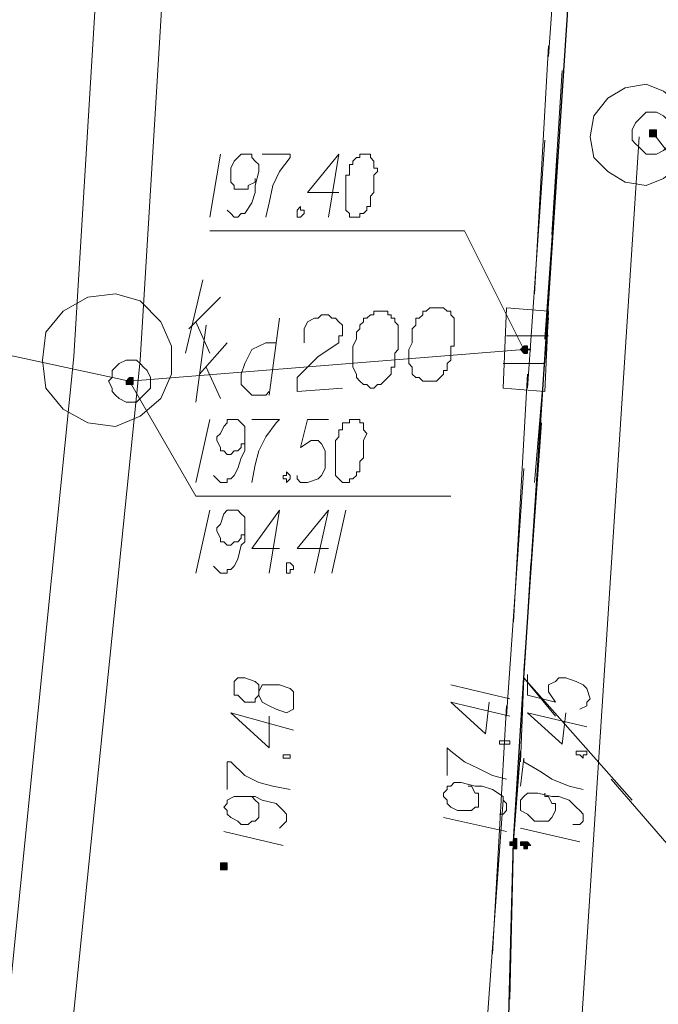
# Model space of a CAD drawing. Header units: metres. Extents: x 7431553 to 7432401, y 5544342 to 5544539.
# Tile 38 of 180: x 7432083.48 to 7432091.23, y 5544463.02 to 5544474.96. Entities that reach past the tile are written whole.
import ezdxf

# ---------------------------------------------------------------- set-up
doc = ezdxf.new("R2010")
doc.units = ezdxf.units.M
doc.header["$MEASUREMENT"] = 0
doc.layers.add('BG-PR90-PB-PZT-PZT01_2026_04_14$0$MAPA DCP', color=7, linetype='Continuous', lineweight=0)
doc.layers.add('PRIMETECH_XREF', color=7, linetype='Continuous', lineweight=5)

# ---------------------------------------------------------------- blocks, each defined once
blk = doc.blocks.new('BG-PR90-PB-PZT-PZT01_2026_04_14$0$Naddrwiną2025_v2klauzulap')
at = {"layer": 'BG-PR90-PB-PZT-PZT01_2026_04_14$0$MAPA DCP', "linetype": 'Continuous', "lineweight": 0, "true_color": 0x9a3300, "transparency": 33554559}
for points in [[(7431688.761, 5544505.335), (7431688.761, 5544505.335), (7431688.803, 5544505.335), (7431688.803, 5544505.335), (7431688.803, 5544505.335), (7431688.803, 5544505.377), (7431688.803, 5544505.377), (7431688.803, 5544505.377), (7431688.803, 5544505.377), (7431688.803, 5544505.419), (7431688.803, 5544505.419), (7431688.761, 5544505.419), (7431688.761, 5544505.419), (7431688.761, 5544505.419), (7431688.761, 5544505.419), (7431688.718, 5544505.419), (7431688.718, 5544505.377), (7431688.718, 5544505.377), (7431688.718, 5544505.377), (7431688.718, 5544505.377), (7431688.718, 5544505.335), (7431688.718, 5544505.335)], [(7431691.385, 5544503.768), (7431691.385, 5544503.768), (7431691.428, 5544503.811), (7431691.428, 5544503.811), (7431691.428, 5544503.811), (7431691.428, 5544503.811), (7431691.428, 5544503.811), (7431691.428, 5544503.853), (7431691.428, 5544503.853), (7431691.428, 5544503.853), (7431691.428, 5544503.853), (7431691.385, 5544503.853), (7431691.385, 5544503.895), (7431691.385, 5544503.853), (7431691.343, 5544503.853), (7431691.343, 5544503.853), (7431691.343, 5544503.853), (7431691.343, 5544503.853), (7431691.343, 5544503.811), (7431691.343, 5544503.811), (7431691.343, 5544503.811), (7431691.343, 5544503.811), (7431691.343, 5544503.811)], [(7431691.766, 5544498.985), (7431691.766, 5544498.985), (7431691.809, 5544498.985), (7431691.809, 5544499.069), (7431691.766, 5544499.069), (7431691.766, 5544499.069), (7431691.766, 5544499.069), (7431691.766, 5544499.069), (7431691.724, 5544499.069), (7431691.724, 5544499.069), (7431691.724, 5544499.069), (7431691.724, 5544499.027), (7431691.724, 5544499.027), (7431691.724, 5544499.027), (7431691.724, 5544499.027)]]:
    blk.add_hatch(color=24, dxfattribs=at).paths.add_polyline_path(points)
at = {"layer": 'BG-PR90-PB-PZT-PZT01_2026_04_14$0$MAPA DCP', "linetype": 'Continuous', "lineweight": 0, "transparency": 33554559}
for points in [[(7431697.397, 5544503.768), (7431697.397, 5544503.768), (7431697.397, 5544503.811), (7431697.439, 5544503.811), (7431697.439, 5544503.811), (7431697.439, 5544503.811), (7431697.439, 5544503.853), (7431697.439, 5544503.853), (7431697.397, 5544503.853), (7431697.397, 5544503.853), (7431697.397, 5544503.853), (7431697.397, 5544503.895), (7431697.354, 5544503.853), (7431697.354, 5544503.853), (7431697.354, 5544503.853), (7431697.354, 5544503.853), (7431697.354, 5544503.853), (7431697.354, 5544503.811), (7431697.354, 5544503.811), (7431697.354, 5544503.811), (7431697.354, 5544503.811), (7431697.354, 5544503.811), (7431697.354, 5544503.768), (7431697.354, 5544503.768)], [(7431697.354, 5544503.641), (7431697.397, 5544503.641), (7431697.397, 5544503.641), (7431697.397, 5544503.684), (7431697.439, 5544503.684), (7431697.439, 5544503.684), (7431697.439, 5544503.726), (7431697.397, 5544503.726), (7431697.397, 5544503.726), (7431697.397, 5544503.726), (7431697.397, 5544503.726), (7431697.354, 5544503.726), (7431697.354, 5544503.726), (7431697.354, 5544503.726), (7431697.354, 5544503.726), (7431697.354, 5544503.726), (7431697.312, 5544503.726), (7431697.312, 5544503.684), (7431697.312, 5544503.684), (7431697.354, 5544503.684), (7431697.354, 5544503.684)], [(7431697.651, 5544500.128), (7431697.651, 5544500.128), (7431697.693, 5544500.128), (7431697.693, 5544500.128), (7431697.693, 5544500.128), (7431697.693, 5544500.128), (7431697.693, 5544500.17), (7431697.693, 5544500.17), (7431697.693, 5544500.17), (7431697.693, 5544500.212), (7431697.693, 5544500.212), (7431697.651, 5544500.212), (7431697.651, 5544500.212), (7431697.651, 5544500.212), (7431697.651, 5544500.212), (7431697.608, 5544500.212), (7431697.608, 5544500.17), (7431697.608, 5544500.17), (7431697.608, 5544500.17), (7431697.608, 5544500.128), (7431697.608, 5544500.128), (7431697.608, 5544500.128)]]:
    blk.add_hatch(color=256, dxfattribs=at).paths.add_polyline_path(points)
at = {"layer": 'BG-PR90-PB-PZT-PZT01_2026_04_14$0$MAPA DCP', "linetype": 'Continuous', "lineweight": 25, "transparency": 33554687}
blk.add_lwpolyline([(7431740.323, 5544502.879), (7431738.841, 5544501.906), (7431737.19, 5544501.398), (7431735.666, 5544501.398), (7431703.704, 5544503.514), (7431697.354, 5544503.684), (7431695.365, 5544503.811), (7431673.521, 5544505.25), (7431671.489, 5544505.419)], dxfattribs=at)
at = {"layer": 'BG-PR90-PB-PZT-PZT01_2026_04_14$0$MAPA DCP', "color": 24, "linetype": 'Continuous', "lineweight": 18, "true_color": 0x9a3300, "transparency": 33554687}
for points in [[(7431688.761, 5544505.377), (7431689.692, 5544506.097), (7431689.692, 5544509.145)], [(7431634.701, 5544506.224), (7431638.215, 5544503.176), (7431639.273, 5544502.16), (7431665.816, 5544500.72), (7431691.512, 5544499.154), (7431734.311, 5544494.794), (7431770.083, 5544492.254)], [(7431634.658, 5544505.208), (7431637.707, 5544502.583), (7431638.934, 5544501.398), (7431665.774, 5544499.916), (7431691.47, 5544498.35), (7431734.269, 5544494.032), (7431770.083, 5544491.449)], [(7431770.083, 5544496.36), (7431754.758, 5544498.858), (7431733.761, 5544502.287), (7431688.803, 5544505.208)], [(7431691.216, 5544504.107), (7431691.216, 5544503.599)], [(7431691.555, 5544504.065), (7431691.555, 5544503.557)], [(7431691.385, 5544503.811), (7431691.766, 5544499.027), (7431689.861, 5544490.179)], [(7431691.385, 5544503.811), (7431689.946, 5544503.091), (7431689.946, 5544500.001)], [(7431691.766, 5544499.027), (7431693.163, 5544499.831), (7431693.163, 5544502.922)], [(7431691.301, 5544501.144), (7431691.131, 5544501.144), (7431691.047, 5544501.186), (7431691.004, 5544501.271), (7431691.004, 5544501.313), (7431690.962, 5544501.355), (7431690.962, 5544501.398), (7431690.962, 5544501.44), (7431691.004, 5544501.482), (7431691.004, 5544501.525), (7431691.047, 5544501.567), (7431691.089, 5544501.609), (7431691.131, 5544501.609), (7431691.174, 5544501.609), (7431691.216, 5544501.609), (7431691.216, 5544501.567), (7431691.258, 5544501.567), (7431691.301, 5544501.567), (7431691.47, 5544501.313), (7431691.724, 5544501.059), (7431691.893, 5544501.059), (7431691.851, 5544501.609)], [(7431691.004, 5544500.847), (7431691.936, 5544500.72)], [(7431691.301, 5544500.805), (7431691.301, 5544500.678), (7431691.343, 5544500.593), (7431691.385, 5544500.509), (7431691.555, 5544500.424), (7431691.682, 5544500.382), (7431691.766, 5544500.382), (7431691.809, 5544500.382), (7431691.851, 5544500.424), (7431691.893, 5544500.466), (7431691.936, 5544500.509), (7431691.936, 5544500.551), (7431691.936, 5544500.636), (7431691.936, 5544500.678), (7431691.893, 5544500.72)], [(7431691.682, 5544499.874), (7431691.301, 5544500.212)], [(7431691.597, 5544499.958), (7431691.978, 5544500.128)], [(7431692.02, 5544499.831), (7431691.089, 5544499.958)]]:
    blk.add_lwpolyline(points, dxfattribs=at)
for points in [[(7431688.803, 5544504.615), (7431688.549, 5544504.657), (7431688.337, 5544504.827), (7431688.21, 5544505.038), (7431688.168, 5544505.292), (7431688.253, 5544505.504), (7431688.422, 5544505.716), (7431688.676, 5544505.8), (7431688.93, 5544505.8), (7431689.142, 5544505.716), (7431689.311, 5544505.504), (7431689.396, 5544505.292), (7431689.353, 5544505.038), (7431689.226, 5544504.827), (7431689.057, 5544504.657)], [(7431690.92, 5544504.107), (7431691.893, 5544504.065), (7431691.851, 5544503.557), (7431690.877, 5544503.599)], [(7431690.877, 5544502.752), (7431690.877, 5544502.668), (7431690.92, 5544502.625), (7431690.92, 5544502.583), (7431690.962, 5544502.583), (7431691.004, 5544502.541), (7431691.004, 5544502.498), (7431691.047, 5544502.498), (7431691.089, 5544502.498), (7431691.131, 5544502.456), (7431691.174, 5544502.456), (7431691.216, 5544502.456), (7431691.301, 5544502.456), (7431691.385, 5544502.414), (7431691.47, 5544502.414), (7431691.555, 5544502.414), (7431691.597, 5544502.456), (7431691.682, 5544502.456), (7431691.724, 5544502.498), (7431691.724, 5544502.541), (7431691.766, 5544502.583), (7431691.766, 5544502.625), (7431691.766, 5544502.668), (7431691.766, 5544502.71), (7431691.766, 5544502.752), (7431691.724, 5544502.795), (7431691.682, 5544502.837), (7431691.639, 5544502.837), (7431691.639, 5544502.879), (7431691.597, 5544502.879), (7431691.555, 5544502.879), (7431691.512, 5544502.922), (7431691.47, 5544502.922), (7431691.428, 5544502.922), (7431691.385, 5544502.922), (7431691.343, 5544502.922), (7431691.343, 5544502.964), (7431691.258, 5544502.964), (7431691.216, 5544502.964), (7431691.174, 5544502.964), (7431691.131, 5544502.964), (7431691.089, 5544502.964), (7431691.047, 5544502.964), (7431691.004, 5544502.964), (7431690.962, 5544502.922), (7431690.92, 5544502.922), (7431690.92, 5544502.879), (7431690.877, 5544502.837), (7431690.877, 5544502.795)], [(7431690.92, 5544502.075), (7431690.92, 5544501.99), (7431690.962, 5544501.99), (7431690.962, 5544501.948), (7431691.004, 5544501.906), (7431691.004, 5544501.863), (7431691.047, 5544501.863), (7431691.089, 5544501.821), (7431691.131, 5544501.821), (7431691.174, 5544501.779), (7431691.216, 5544501.779), (7431691.258, 5544501.779), (7431691.343, 5544501.736), (7431691.428, 5544501.736), (7431691.512, 5544501.736), (7431691.597, 5544501.736), (7431691.682, 5544501.779), (7431691.724, 5544501.779), (7431691.766, 5544501.821), (7431691.809, 5544501.863), (7431691.809, 5544501.906), (7431691.851, 5544501.948), (7431691.851, 5544501.99), (7431691.809, 5544502.033), (7431691.809, 5544502.075), (7431691.766, 5544502.117), (7431691.724, 5544502.16), (7431691.682, 5544502.202), (7431691.639, 5544502.202), (7431691.597, 5544502.202), (7431691.597, 5544502.244), (7431691.555, 5544502.244), (7431691.512, 5544502.244), (7431691.47, 5544502.244), (7431691.428, 5544502.244), (7431691.385, 5544502.287), (7431691.301, 5544502.287), (7431691.258, 5544502.287), (7431691.174, 5544502.287), (7431691.131, 5544502.287), (7431691.089, 5544502.287), (7431691.047, 5544502.244), (7431691.004, 5544502.244), (7431691.004, 5544502.202), (7431690.962, 5544502.202), (7431690.962, 5544502.16), (7431690.92, 5544502.16), (7431690.92, 5544502.117)], [(7431691.512, 5544497.969), (7431691.174, 5544498.011), (7431690.92, 5544498.223), (7431690.75, 5544498.519), (7431690.708, 5544498.858), (7431690.793, 5544499.154), (7431691.047, 5544499.408), (7431691.343, 5544499.535), (7431691.682, 5544499.535), (7431691.978, 5544499.408), (7431692.19, 5544499.154), (7431692.317, 5544498.858), (7431692.274, 5544498.519), (7431692.105, 5544498.223), (7431691.851, 5544498.011)]]:
    blk.add_lwpolyline(points, close=True, dxfattribs=at)
at = {"layer": 'BG-PR90-PB-PZT-PZT01_2026_04_14$0$MAPA DCP', "linetype": 'Continuous', "lineweight": 18, "transparency": 33554687}
for points in [[(7431696.762, 5544505.758), (7431697.524, 5544505.673), (7431696.592, 5544504.869)], [(7431696.381, 5544503.768), (7431695.365, 5544503.811), (7431696.846, 5544505.123)], [(7431684.866, 5544504.319), (7431687.829, 5544504.107)], [(7431689.988, 5544504.149), (7431687.999, 5544504.276)], [(7431691.258, 5544504.065), (7431688.295, 5544504.276)], [(7431695.83, 5544504.192), (7431695.365, 5544503.811), (7431693.968, 5544503.895)], [(7431690.708, 5544503.938), (7431687.702, 5544504.107)], [(7431688.845, 5544504.065), (7431691.851, 5544503.853)], [(7431692.994, 5544503.938), (7431691.004, 5544504.107)], [(7431695.28, 5544503.811), (7431692.274, 5544504.022)], [(7431694.687, 5544503.684), (7431691.682, 5544503.853)], [(7431692.825, 5544503.811), (7431695.83, 5544503.599)], [(7431699.259, 5544503.641), (7431697.354, 5544503.684), (7431696.254, 5544503.768)], [(7431698.709, 5544503.43), (7431695.703, 5544503.599)], [(7431700.36, 5544503.599), (7431697.354, 5544503.684)], [(7431696.846, 5544503.557), (7431699.81, 5544503.345)], [(7431691.131, 5544499.747), (7431690.75, 5544500.128)], [(7431691.047, 5544499.831), (7431691.428, 5544500.001)], [(7431691.428, 5544499.704), (7431690.539, 5544499.916)]]:
    blk.add_lwpolyline(points, dxfattribs=at)
for points in [[(7431688.507, 5544505.377), (7431688.507, 5544505.419), (7431688.549, 5544505.504), (7431688.591, 5544505.546), (7431688.634, 5544505.589), (7431688.718, 5544505.631), (7431688.761, 5544505.631), (7431688.845, 5544505.631), (7431688.888, 5544505.589), (7431688.93, 5544505.546), (7431688.972, 5544505.504), (7431689.015, 5544505.419), (7431689.015, 5544505.377), (7431689.015, 5544505.292), (7431688.972, 5544505.25), (7431688.93, 5544505.208), (7431688.888, 5544505.165), (7431688.845, 5544505.123), (7431688.761, 5544505.123), (7431688.718, 5544505.123), (7431688.634, 5544505.165), (7431688.591, 5544505.208), (7431688.549, 5544505.25), (7431688.507, 5544505.292)], [(7431691.512, 5544499.027), (7431691.512, 5544499.112), (7431691.555, 5544499.154), (7431691.597, 5544499.196), (7431691.639, 5544499.239), (7431691.724, 5544499.281), (7431691.766, 5544499.281), (7431691.851, 5544499.281), (7431691.893, 5544499.239), (7431691.936, 5544499.196), (7431691.978, 5544499.154), (7431692.02, 5544499.112), (7431692.02, 5544499.027), (7431692.02, 5544498.985), (7431691.978, 5544498.9), (7431691.936, 5544498.858), (7431691.893, 5544498.815), (7431691.851, 5544498.815), (7431691.766, 5544498.773), (7431691.724, 5544498.815), (7431691.639, 5544498.815), (7431691.597, 5544498.858), (7431691.555, 5544498.9), (7431691.512, 5544498.985)]]:
    blk.add_lwpolyline(points, close=True, dxfattribs=at)
at = {"layer": 'BG-PR90-PB-PZT-PZT01_2026_04_14$0$MAPA DCP', "color": 24, "linetype": 'Continuous', "lineweight": 0, "true_color": 0x9a3300, "transparency": 33554687}
for points in [[(7431688.761, 5544505.335), (7431688.761, 5544505.335), (7431688.803, 5544505.335), (7431688.803, 5544505.335), (7431688.803, 5544505.335), (7431688.803, 5544505.377), (7431688.803, 5544505.377), (7431688.803, 5544505.377), (7431688.803, 5544505.377), (7431688.803, 5544505.419), (7431688.803, 5544505.419), (7431688.761, 5544505.419), (7431688.761, 5544505.419), (7431688.761, 5544505.419), (7431688.761, 5544505.419), (7431688.718, 5544505.419), (7431688.718, 5544505.377), (7431688.718, 5544505.377), (7431688.718, 5544505.377), (7431688.718, 5544505.377), (7431688.718, 5544505.335), (7431688.718, 5544505.335), (7431688.761, 5544505.335)], [(7431691.385, 5544503.768), (7431691.385, 5544503.768), (7431691.428, 5544503.811), (7431691.428, 5544503.811), (7431691.428, 5544503.811), (7431691.428, 5544503.811), (7431691.428, 5544503.811), (7431691.428, 5544503.853), (7431691.428, 5544503.853), (7431691.428, 5544503.853), (7431691.428, 5544503.853), (7431691.385, 5544503.853), (7431691.385, 5544503.895), (7431691.385, 5544503.853), (7431691.343, 5544503.853), (7431691.343, 5544503.853), (7431691.343, 5544503.853), (7431691.343, 5544503.853), (7431691.343, 5544503.811), (7431691.343, 5544503.811), (7431691.343, 5544503.811), (7431691.343, 5544503.811), (7431691.343, 5544503.811)], [(7431691.766, 5544498.985), (7431691.766, 5544498.985), (7431691.809, 5544498.985), (7431691.809, 5544499.069), (7431691.766, 5544499.069), (7431691.766, 5544499.069), (7431691.766, 5544499.069), (7431691.766, 5544499.069), (7431691.724, 5544499.069), (7431691.724, 5544499.069), (7431691.724, 5544499.069), (7431691.724, 5544499.027), (7431691.724, 5544499.027), (7431691.724, 5544499.027), (7431691.724, 5544499.027), (7431691.766, 5544498.985)]]:
    blk.add_lwpolyline(points, close=True, dxfattribs=at)
at = {"layer": 'BG-PR90-PB-PZT-PZT01_2026_04_14$0$MAPA DCP', "linetype": 'Continuous', "lineweight": 9, "transparency": 33554687}
for points in [[(7431695.322, 5544503.853), (7431695.576, 5544503.853), (7431695.661, 5544504.192), (7431695.534, 5544504.107), (7431695.449, 5544504.107), (7431695.407, 5544504.192), (7431695.365, 5544504.234), (7431695.365, 5544504.319), (7431695.407, 5544504.446), (7431695.449, 5544504.53), (7431695.492, 5544504.573), (7431695.619, 5544504.615), (7431695.661, 5544504.573), (7431695.703, 5544504.573), (7431695.746, 5544504.488)], [(7431695.788, 5544504.319), (7431696.169, 5544504.276), (7431695.788, 5544503.853), (7431695.957, 5544504.573)], [(7431696.677, 5544503.768), (7431696.338, 5544503.811), (7431696.381, 5544503.811), (7431696.508, 5544504.022), (7431696.592, 5544504.149), (7431696.677, 5544504.361), (7431696.719, 5544504.53)], [(7431697.143, 5544504.403), (7431697.143, 5544504.488), (7431697.1, 5544504.53), (7431697.016, 5544504.53), (7431696.973, 5544504.488), (7431696.931, 5544504.446), (7431696.846, 5544504.361), (7431696.804, 5544504.234), (7431696.804, 5544504.149), (7431696.762, 5544503.98), (7431696.762, 5544503.895), (7431696.762, 5544503.853), (7431696.804, 5544503.811), (7431696.846, 5544503.768), (7431696.931, 5544503.768), (7431696.973, 5544503.768), (7431697.016, 5544503.853), (7431697.1, 5544503.938), (7431697.1, 5544503.98), (7431697.1, 5544504.022), (7431697.1, 5544504.107), (7431697.058, 5544504.149), (7431696.973, 5544504.192), (7431696.931, 5544504.192), (7431696.889, 5544504.192), (7431696.889, 5544504.149), (7431696.804, 5544504.107), (7431696.804, 5544504.065), (7431696.762, 5544504.065)], [(7431697.185, 5544503.768), (7431697.354, 5544504.488)], [(7431695.449, 5544502.922), (7431695.619, 5544503.641)], [(7431695.661, 5544503.387), (7431696.042, 5544503.345), (7431695.661, 5544502.922), (7431695.83, 5544503.641)], [(7431696.55, 5544502.879), (7431696.211, 5544502.879), (7431696.254, 5544502.922), (7431696.381, 5544503.091), (7431696.465, 5544503.26), (7431696.55, 5544503.43), (7431696.592, 5544503.599)], [(7431697.016, 5544503.514), (7431697.016, 5544503.557), (7431696.973, 5544503.599), (7431696.889, 5544503.599), (7431696.846, 5544503.557), (7431696.804, 5544503.557), (7431696.719, 5544503.43), (7431696.677, 5544503.303), (7431696.677, 5544503.218), (7431696.635, 5544503.049), (7431696.635, 5544502.964), (7431696.677, 5544502.922), (7431696.677, 5544502.879), (7431696.719, 5544502.879), (7431696.762, 5544502.837), (7431696.804, 5544502.837), (7431696.846, 5544502.879), (7431696.889, 5544502.879), (7431696.931, 5544502.922), (7431696.973, 5544503.006), (7431696.973, 5544503.049), (7431696.973, 5544503.133), (7431696.973, 5544503.176), (7431696.931, 5544503.218), (7431696.931, 5544503.26), (7431696.846, 5544503.26), (7431696.762, 5544503.26), (7431696.762, 5544503.218), (7431696.677, 5544503.176), (7431696.677, 5544503.133)], [(7431697.058, 5544502.837), (7431697.227, 5544503.599)], [(7431695.576, 5544500.593), (7431695.449, 5544500.593), (7431695.407, 5544500.551), (7431695.365, 5544500.424), (7431695.365, 5544500.339), (7431695.407, 5544500.297), (7431695.449, 5544500.297), (7431695.492, 5544500.297), (7431695.576, 5544500.297), (7431695.576, 5544500.339), (7431695.661, 5544500.424), (7431695.661, 5544500.551), (7431695.619, 5544500.551), (7431695.576, 5544500.593), (7431695.661, 5544500.636), (7431695.703, 5544500.72), (7431695.746, 5544500.805), (7431695.788, 5544500.932), (7431695.746, 5544501.017), (7431695.703, 5544501.017), (7431695.619, 5544501.017), (7431695.534, 5544501.017), (7431695.492, 5544500.974), (7431695.449, 5544500.847), (7431695.449, 5544500.805), (7431695.449, 5544500.72), (7431695.449, 5544500.636), (7431695.534, 5544500.593)], [(7431695.83, 5544500.72), (7431696.211, 5544500.72), (7431695.788, 5544500.255), (7431696, 5544501.017)], [(7431696.719, 5544500.212), (7431696.381, 5544500.212), (7431696.381, 5544500.255), (7431696.55, 5544500.424), (7431696.635, 5544500.593), (7431696.677, 5544500.763), (7431696.719, 5544500.974)], [(7431697.185, 5544500.847), (7431697.143, 5544500.89), (7431697.1, 5544500.932), (7431697.016, 5544500.932), (7431696.973, 5544500.89), (7431696.889, 5544500.805), (7431696.846, 5544500.636), (7431696.804, 5544500.551), (7431696.804, 5544500.382), (7431696.804, 5544500.297), (7431696.846, 5544500.212), (7431696.889, 5544500.212), (7431696.931, 5544500.17), (7431696.973, 5544500.212), (7431697.016, 5544500.212), (7431697.058, 5544500.255), (7431697.1, 5544500.339), (7431697.143, 5544500.382), (7431697.143, 5544500.466), (7431697.1, 5544500.509), (7431697.1, 5544500.551), (7431697.058, 5544500.593), (7431697.016, 5544500.593), (7431696.973, 5544500.593), (7431696.931, 5544500.593), (7431696.889, 5544500.593), (7431696.846, 5544500.551), (7431696.804, 5544500.509)], [(7431697.227, 5544500.17), (7431697.397, 5544500.89)]]:
    blk.add_lwpolyline(points, dxfattribs=at)
for points in [[(7431696.296, 5544504.446), (7431696.254, 5544504.446), (7431696.254, 5544504.573), (7431696.296, 5544504.573), (7431696.296, 5544504.53), (7431696.338, 5544504.53), (7431696.296, 5544504.488)], [(7431696.169, 5544503.514), (7431696.127, 5544503.514), (7431696.127, 5544503.641), (7431696.169, 5544503.641), (7431696.169, 5544503.599), (7431696.169, 5544503.557)], [(7431696.338, 5544500.89), (7431696.296, 5544500.89), (7431696.296, 5544500.974), (7431696.338, 5544500.974), (7431696.338, 5544500.932)]]:
    blk.add_lwpolyline(points, close=True, dxfattribs=at)
at = {"layer": 'BG-PR90-PB-PZT-PZT01_2026_04_14$0$MAPA DCP', "color": 24, "linetype": 'Continuous', "lineweight": -3, "true_color": 0x9a3300, "transparency": 33554687}
blk.add_lwpolyline([(7431691.385, 5544503.768), (7431691.385, 5544503.768), (7431691.428, 5544503.811), (7431691.428, 5544503.811), (7431691.428, 5544503.811), (7431691.428, 5544503.811), (7431691.428, 5544503.811), (7431691.428, 5544503.853), (7431691.428, 5544503.853), (7431691.428, 5544503.853), (7431691.428, 5544503.853), (7431691.385, 5544503.853), (7431691.385, 5544503.895), (7431691.385, 5544503.853), (7431691.343, 5544503.853), (7431691.343, 5544503.853), (7431691.343, 5544503.853), (7431691.343, 5544503.853), (7431691.343, 5544503.811), (7431691.343, 5544503.811), (7431691.343, 5544503.811), (7431691.343, 5544503.811), (7431691.343, 5544503.811)], close=True, dxfattribs=at)
at = {"layer": 'BG-PR90-PB-PZT-PZT01_2026_04_14$0$MAPA DCP', "color": 24, "linetype": 'Continuous', "lineweight": 0, "true_color": 0x9a3300, "transparency": 33554495}
blk.add_lwpolyline([(7431691.385, 5544503.895), (7431691.385, 5544503.853)], dxfattribs=at)
at = {"layer": 'BG-PR90-PB-PZT-PZT01_2026_04_14$0$MAPA DCP', "linetype": 'Continuous', "lineweight": 0, "transparency": 33554687}
for points in [[(7431697.397, 5544503.768), (7431697.397, 5544503.768), (7431697.397, 5544503.811), (7431697.439, 5544503.811), (7431697.439, 5544503.811), (7431697.439, 5544503.811), (7431697.439, 5544503.853), (7431697.439, 5544503.853), (7431697.397, 5544503.853), (7431697.397, 5544503.853), (7431697.397, 5544503.853), (7431697.397, 5544503.895), (7431697.354, 5544503.853), (7431697.354, 5544503.853), (7431697.354, 5544503.853), (7431697.354, 5544503.853), (7431697.354, 5544503.853), (7431697.354, 5544503.811), (7431697.354, 5544503.811), (7431697.354, 5544503.811), (7431697.354, 5544503.811), (7431697.354, 5544503.811), (7431697.354, 5544503.768)], [(7431697.354, 5544503.641), (7431697.397, 5544503.641), (7431697.397, 5544503.641), (7431697.397, 5544503.684), (7431697.439, 5544503.684), (7431697.439, 5544503.684), (7431697.439, 5544503.726), (7431697.397, 5544503.726), (7431697.397, 5544503.726), (7431697.397, 5544503.726), (7431697.397, 5544503.726), (7431697.354, 5544503.726), (7431697.354, 5544503.726), (7431697.354, 5544503.726), (7431697.354, 5544503.726), (7431697.354, 5544503.726), (7431697.312, 5544503.726), (7431697.312, 5544503.684), (7431697.312, 5544503.684), (7431697.354, 5544503.684), (7431697.354, 5544503.684), (7431697.354, 5544503.641)], [(7431697.651, 5544500.128), (7431697.651, 5544500.128), (7431697.693, 5544500.128), (7431697.693, 5544500.128), (7431697.693, 5544500.128), (7431697.693, 5544500.128), (7431697.693, 5544500.17), (7431697.693, 5544500.17), (7431697.693, 5544500.17), (7431697.693, 5544500.212), (7431697.693, 5544500.212), (7431697.651, 5544500.212), (7431697.651, 5544500.212), (7431697.651, 5544500.212), (7431697.651, 5544500.212), (7431697.608, 5544500.212), (7431697.608, 5544500.17), (7431697.608, 5544500.17), (7431697.608, 5544500.17), (7431697.608, 5544500.128), (7431697.608, 5544500.128), (7431697.608, 5544500.128), (7431697.651, 5544500.128)]]:
    blk.add_lwpolyline(points, close=True, dxfattribs=at)
at = {"layer": 'BG-PR90-PB-PZT-PZT01_2026_04_14$0$MAPA DCP', "color": 24, "linetype": 'Continuous', "lineweight": 9, "true_color": 0x9a3300, "transparency": 33554687}
for points in [[(7431689.015, 5544501.906), (7431689.015, 5544501.821), (7431689.057, 5544501.821), (7431689.057, 5544501.779), (7431689.099, 5544501.736), (7431689.142, 5544501.736), (7431689.142, 5544501.694), (7431689.184, 5544501.694), (7431689.226, 5544501.694), (7431689.269, 5544501.694), (7431689.269, 5544501.652), (7431689.353, 5544501.652), (7431689.438, 5544501.652), (7431689.523, 5544501.652), (7431689.565, 5544501.652), (7431689.607, 5544501.652), (7431689.65, 5544501.652), (7431689.692, 5544501.652), (7431689.734, 5544501.694), (7431689.777, 5544501.694), (7431689.777, 5544501.736), (7431689.777, 5544501.779), (7431689.777, 5544501.821), (7431689.734, 5544501.821), (7431689.734, 5544501.863), (7431689.692, 5544501.906), (7431689.65, 5544501.906), (7431689.65, 5544501.948), (7431689.607, 5544501.948), (7431689.565, 5544501.948), (7431689.523, 5544501.948), (7431689.48, 5544501.99), (7431689.438, 5544501.99), (7431689.396, 5544501.99), (7431689.353, 5544501.99), (7431689.311, 5544501.99), (7431689.269, 5544501.99), (7431689.226, 5544502.033), (7431689.184, 5544502.033), (7431689.184, 5544501.99), (7431689.142, 5544501.99), (7431689.099, 5544501.99), (7431689.057, 5544501.948), (7431689.015, 5544501.948)], [(7431692.232, 5544501.779), (7431692.232, 5544501.694), (7431692.274, 5544501.694), (7431692.274, 5544501.609), (7431692.317, 5544501.609), (7431692.359, 5544501.609), (7431692.359, 5544501.567), (7431692.401, 5544501.567), (7431692.444, 5544501.567), (7431692.486, 5544501.525), (7431692.571, 5544501.525), (7431692.655, 5544501.525), (7431692.698, 5544501.525), (7431692.782, 5544501.525), (7431692.825, 5544501.525), (7431692.867, 5544501.525), (7431692.909, 5544501.525), (7431692.952, 5544501.567), (7431692.994, 5544501.609), (7431692.994, 5544501.652), (7431692.994, 5544501.694), (7431692.952, 5544501.694), (7431692.952, 5544501.736), (7431692.909, 5544501.779), (7431692.867, 5544501.779), (7431692.867, 5544501.821), (7431692.825, 5544501.821), (7431692.782, 5544501.821), (7431692.74, 5544501.821), (7431692.698, 5544501.863), (7431692.655, 5544501.863), (7431692.613, 5544501.863), (7431692.571, 5544501.863), (7431692.528, 5544501.863), (7431692.486, 5544501.863), (7431692.401, 5544501.906), (7431692.359, 5544501.863), (7431692.317, 5544501.863), (7431692.274, 5544501.863), (7431692.274, 5544501.821), (7431692.232, 5544501.821)], [(7431689.65, 5544501.101), (7431689.692, 5544501.101), (7431689.692, 5544501.144), (7431689.734, 5544501.144), (7431689.777, 5544501.101), (7431689.777, 5544501.059), (7431689.734, 5544501.059), (7431689.692, 5544501.059)], [(7431692.867, 5544500.932), (7431692.909, 5544500.974), (7431692.952, 5544500.974), (7431692.994, 5544500.932), (7431692.952, 5544500.932), (7431692.952, 5544500.89), (7431692.909, 5544500.89), (7431692.909, 5544500.932)], [(7431693.968, 5544500.932), (7431693.968, 5544500.974), (7431694.01, 5544501.017), (7431694.052, 5544501.017), (7431694.052, 5544500.974), (7431694.095, 5544500.974), (7431694.095, 5544500.932), (7431694.052, 5544500.932), (7431694.01, 5544500.932)]]:
    blk.add_lwpolyline(points, close=True, dxfattribs=at)
for points in [[(7431689.48, 5544501.567), (7431689.48, 5544501.186), (7431689.015, 5544501.567), (7431689.777, 5544501.44)], [(7431693.333, 5544501.652), (7431694.095, 5544501.482)], [(7431692.232, 5544501.44), (7431692.232, 5544501.186), (7431692.571, 5544501.101), (7431692.486, 5544501.228), (7431692.486, 5544501.313), (7431692.528, 5544501.355), (7431692.613, 5544501.398), (7431692.698, 5544501.398), (7431692.825, 5544501.398), (7431692.909, 5544501.355), (7431692.952, 5544501.313), (7431692.994, 5544501.186), (7431692.994, 5544501.101), (7431692.952, 5544501.059), (7431692.909, 5544501.059)], [(7431693.798, 5544501.44), (7431693.798, 5544501.059), (7431693.333, 5544501.44), (7431694.095, 5544501.271)], [(7431689.015, 5544500.636), (7431689.015, 5544500.974), (7431689.057, 5544500.974), (7431689.226, 5544500.847), (7431689.396, 5544500.763), (7431689.607, 5544500.72), (7431689.777, 5544500.678)], [(7431692.232, 5544500.509), (7431692.232, 5544500.847), (7431692.274, 5544500.805), (7431692.444, 5544500.678), (7431692.613, 5544500.593), (7431692.782, 5544500.551), (7431692.994, 5544500.509)], [(7431693.798, 5544500.847), (7431693.798, 5544500.509), (7431693.333, 5544500.847), (7431694.095, 5544500.72)], [(7431689.692, 5544500.212), (7431689.734, 5544500.255), (7431689.777, 5544500.297), (7431689.777, 5544500.339), (7431689.734, 5544500.382), (7431689.734, 5544500.424), (7431689.607, 5544500.509), (7431689.48, 5544500.551), (7431689.396, 5544500.551), (7431689.226, 5544500.593), (7431689.142, 5544500.593), (7431689.099, 5544500.551), (7431689.057, 5544500.509), (7431689.015, 5544500.509), (7431689.015, 5544500.466), (7431689.015, 5544500.424), (7431689.015, 5544500.382), (7431689.057, 5544500.339), (7431689.099, 5544500.297), (7431689.184, 5544500.255), (7431689.226, 5544500.255), (7431689.269, 5544500.255), (7431689.353, 5544500.255), (7431689.396, 5544500.297), (7431689.438, 5544500.297), (7431689.438, 5544500.382), (7431689.438, 5544500.424), (7431689.438, 5544500.466), (7431689.396, 5544500.466), (7431689.353, 5544500.551), (7431689.311, 5544500.551)], [(7431692.909, 5544500.043), (7431692.952, 5544500.085), (7431692.994, 5544500.128), (7431692.994, 5544500.212), (7431692.952, 5544500.212), (7431692.952, 5544500.255), (7431692.909, 5544500.297), (7431692.825, 5544500.339), (7431692.698, 5544500.382), (7431692.613, 5544500.424), (7431692.444, 5544500.424), (7431692.359, 5544500.424), (7431692.317, 5544500.424), (7431692.274, 5544500.382), (7431692.232, 5544500.339), (7431692.232, 5544500.297), (7431692.232, 5544500.255), (7431692.232, 5544500.212), (7431692.274, 5544500.212), (7431692.317, 5544500.17), (7431692.401, 5544500.128), (7431692.444, 5544500.085), (7431692.486, 5544500.085), (7431692.571, 5544500.128), (7431692.613, 5544500.128), (7431692.613, 5544500.17), (7431692.655, 5544500.212), (7431692.655, 5544500.255), (7431692.613, 5544500.297), (7431692.613, 5544500.339), (7431692.571, 5544500.382), (7431692.528, 5544500.382), (7431692.528, 5544500.424)], [(7431694.01, 5544500.043), (7431694.052, 5544500.085), (7431694.095, 5544500.128), (7431694.095, 5544500.212), (7431694.052, 5544500.212), (7431694.052, 5544500.255), (7431694.01, 5544500.297), (7431693.925, 5544500.339), (7431693.756, 5544500.382), (7431693.714, 5544500.424), (7431693.544, 5544500.424), (7431693.417, 5544500.424), (7431693.375, 5544500.382), (7431693.333, 5544500.339), (7431693.333, 5544500.297), (7431693.333, 5544500.255), (7431693.333, 5544500.212), (7431693.375, 5544500.17), (7431693.502, 5544500.128), (7431693.544, 5544500.085), (7431693.587, 5544500.085), (7431693.671, 5544500.128), (7431693.714, 5544500.128), (7431693.714, 5544500.17), (7431693.756, 5544500.212), (7431693.756, 5544500.255), (7431693.714, 5544500.297), (7431693.714, 5544500.339), (7431693.671, 5544500.382), (7431693.629, 5544500.382), (7431693.629, 5544500.424)], [(7431689.015, 5544500.128), (7431689.777, 5544500.001)], [(7431692.232, 5544500.001), (7431692.994, 5544499.831)], [(7431693.333, 5544500.001), (7431694.095, 5544499.831)]]:
    blk.add_lwpolyline(points, dxfattribs=at)
blk = doc.blocks.new('BG-PR90-PB-PZT-PZT01_2026_04_14')
at = {"layer": 'BG-PR90-PB-PZT-PZT01_2026_04_14$0$MAPA DCP', "rotation": 270}
blk.add_blockref('BG-PR90-PB-PZT-PZT01_2026_04_14$0$Naddrwiną2025_v2klauzulap', (1887585.788, 12976162.34), dxfattribs=at)

msp = doc.modelspace()

# ---------------------------------------------------------------- block references
at = {"layer": 'PRIMETECH_XREF', "linetype": 'Continuous', "lineweight": 0, "rotation": 360}
msp.add_blockref('BG-PR90-PB-PZT-PZT01_2026_04_14', (0, 0), dxfattribs=at)

doc.saveas('drawing.dxf')
